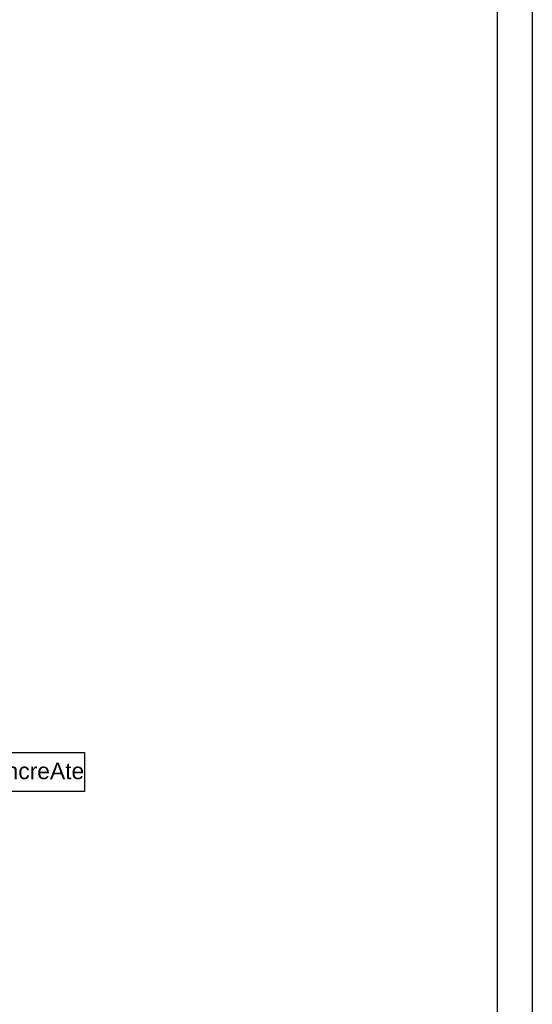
# Model space of a CAD drawing. Header units: millimetres. Extents: x -7248 to 55402, y 95 to 28230.
# Tile 9 of 10: x 51633 to 55402, y 12266 to 19495. Entities that reach past the tile are written whole.
import ezdxf

# ---------------------------------------------------------------- set-up
doc = ezdxf.new("R2010")
doc.units = ezdxf.units.MM
doc.layers.add('2D Drafting - General5', color=161, linetype='Continuous', lineweight=25)
doc.layers.add('Annotation - Label5', color=161, linetype='Continuous', lineweight=25)
doc.styles.add('GENERATED_STYLE_1', font='arial.ttf')
doc.dimstyles.new('GENERATED_STYLE__19', dxfattribs={"dimtxt": 0.18, "dimasz": 91.2, "dimexe": 0.18, "dimexo": 0.0625, "dimgap": 0.09, "dimtad": 0, "dimtih": 1, "dimtoh": 1, "dimdec": 4, "dimzin": 0, "dimdsep": 46, "dimtxsty": 'Standard', "dimcen": 0.09, "dimadec": 0, "dimazin": 0, "dimtfac": 1, "dimtdec": 4, "dimtmove": 0, "dimatfit": 3, "dimldrblk": 'ARROWHEAD_5', "dimfxl": 0, "dimtolj": 1, "dimtzin": 0, "dimarcsym": 0})

# ---------------------------------------------------------------- blocks, each defined once
blk = doc.blocks.new('ARROWHEAD_5')
at = {"color": 0, "linetype": 'Continuous', "lineweight": 0}
blk.add_line((0, 0), (-1, 0), dxfattribs=at)
blk.add_solid([(-1, 0.2679), (0, 0), (-1, -0.2679), (-1, 0.2679)], dxfattribs=at)

msp = doc.modelspace()

# ---------------------------------------------------------------- linework, layer by layer
at = {"layer": '2D Drafting - General5', "linetype": 'Continuous'}
for p, q in [((55401.88, 28230.44), (55401.88, 94.9)), ((55142.23, 27970.8), (55142.23, 354.54))]:
    msp.add_line(p, q, dxfattribs=at)
at = {"layer": 'Annotation - Label5', "linetype": 'Continuous', "flags": 128}
msp.add_lwpolyline([(50130.85, 14113.54), (52110.65, 14113.54), (52110.65, 13828.97), (50130.85, 13828.97)], close=True, dxfattribs=at)

# ---------------------------------------------------------------- texts
at = {"layer": 'Annotation - Label5', "linetype": 'Continuous', "insert": (50178.85, 13960.83), "char_height": 120, "width": 2587.7883, "attachment_point": 4, "style": 'GENERATED_STYLE_1'}
msp.add_mtext('{plyta betonowa concreAte}', dxfattribs=at)

# ---------------------------------------------------------------- leaders
at = {"layer": 'Annotation - Label5', "linetype": 'Continuous', "path_type": 1, "annotation_type": 0, "has_hookline": 1, "hookline_direction": 0, "text_width": 1911.08}
msp.add_leader([(47613.58, 13971.26), (50178.76, 13960.83)], dimstyle='GENERATED_STYLE__19', dxfattribs=at)

doc.saveas('drawing.dxf')
